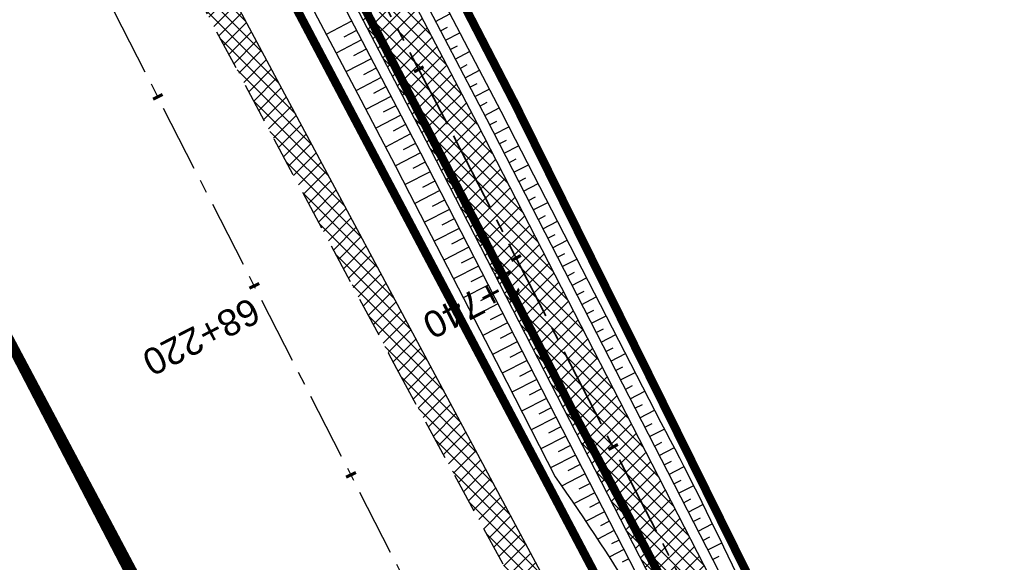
# Model space of a CAD drawing. Header units: metres. Extents: x 7529682 to 7533751, y 5721195 to 5727842.
# Tile 107 of 179: x 7530507 to 7530553, y 5726246 to 5726271. Entities that reach past the tile are written whole.
import ezdxf

# ---------------------------------------------------------------- set-up
doc = ezdxf.new("R2010")
doc.units = ezdxf.units.M
for name, pattern in [('817-dzialki-09-05-04$0$HIDDEN', [0.375, 0.25, -0.125]), ('ACAD_ISO05W100', [33, 24, -3, 0, -3, 0, -3]), ('CENTER', [50.8, 31.75, -6.35, 6.35, -6.35]), ('CENTER2', [28.575, 19.05, -3.175, 3.175, -3.175]), ('HIDDEN', [9.525, 6.35, -3.175])]:
    doc.linetypes.add(name, pattern=pattern)
for name, color, linetype in [('C-DROGI-SYTUACJA', 7, 'Continuous'), ('C-DROGI-SYTUACJA-ETYKIETY', 7, 'Continuous'), ('D-hatch-pobocza', 131, 'Continuous'), ('D-pobocza', 60, 'Continuous'), ('D-rowy', 160, 'Continuous'), ('D-skarpa', 2, 'Continuous'), ('D-skarpa-kreskowanie', 2, 'Continuous')]:
    doc.layers.add(name, color=color, linetype=linetype)
for name, color, linetype, lineweight, true_color in [('D-ewidencja-numery', 7, 'Continuous', 50, 0x40ff00), ('D-hatch-ciag-pieszo-rowerowy', 7, 'Continuous', 13, 0xff9f80), ('D-LR-etap-III', 7, '817-dzialki-09-05-04$0$HIDDEN', 50, 0x00008f)]:
    doc.layers.add(name, color=color, linetype=linetype, lineweight=lineweight, true_color=true_color)
for name, color, linetype, lineweight in [('D-krawędzie', 3, 'Continuous', 30), ('D-obrzeża', 2, 'Continuous', 30), ('D-oś', 10, 'CENTER', 30), ('D-pas-drogowy', 7, 'ACAD_ISO05W100', 50)]:
    doc.layers.add(name, color=color, linetype=linetype, lineweight=lineweight)
doc.layers.add('poprzeczki', color=7, linetype='Continuous', true_color=0x0000c7)
doc.styles.get("Standard").update_dxf_attribs({"font": 'arial.ttf'})
pattern_1 = [(45, (0, 0), (-0.33675960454, 0.33675960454), []), (135, (0, 0), (-0.33675960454, -0.33675960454), [])]

# ---------------------------------------------------------------- blocks, each defined once
blk = doc.blocks.new('AeccTickLine')
at = {"color": 0, "linetype": 'ByBlock', "lineweight": -2}
blk.add_line((0, 1), (0, -1), dxfattribs=at)

msp = doc.modelspace()

# ---------------------------------------------------------------- hatches: boundary and pattern name
at = {"layer": 'D-hatch-ciag-pieszo-rowerowy'}
h = msp.add_hatch(dxfattribs=at)
h.set_pattern_fill('ANSI37', color=256, scale=0.15, style=0)
h.set_pattern_definition(pattern_1)
edge = h.paths.add_edge_path()
edge.add_line((7530579.999, 5726163.494), (7530582.284, 5726164.519))
edge.add_line((7530582.284, 5726164.519), (7530574.938, 5726178.434))
edge.add_arc((7530619.154, 5726201.777), 50, 202.668, 207.8318, ccw=False)
edge.add_line((7530573.016, 5726182.508), (7530570.15, 5726189.371))
edge.add_arc((7530524.012, 5726170.102), 50, 22.668, 27.5934)
edge.add_line((7530568.325, 5726193.262), (7530565.111, 5726199.411))
edge.add_arc((7530529.661, 5726180.883), 40, 27.5934, 33.1309)
edge.add_line((7530563.158, 5726202.745), (7530555.511, 5726214.462))
edge.add_arc((7530589.008, 5726236.325), 40, 208.4475, 213.1309, ccw=False)
edge.add_line((7530553.837, 5726217.27), (7530543.028, 5726237.223))
edge.add_line((7530543.028, 5726237.223), (7530528.099, 5726266.319))
edge.add_line((7530528.099, 5726266.319), (7530507.524, 5726305.704))
edge.add_line((7530507.524, 5726305.704), (7530488.366, 5726341.909))
edge.add_line((7530488.366, 5726341.909), (7530485.291, 5726347.724))
edge.add_line((7530485.291, 5726347.724), (7530482.337, 5726347.963))
edge.add_line((7530482.337, 5726347.963), (7530486.156, 5726340.739))
edge.add_line((7530486.156, 5726340.739), (7530505.312, 5726304.54))
edge.add_line((7530505.312, 5726304.54), (7530525.878, 5726265.169))
edge.add_line((7530525.878, 5726265.169), (7530540.816, 5726236.057))
edge.add_line((7530540.816, 5726236.057), (7530551.688, 5726215.99))
edge.add_arc((7530586.858, 5726235.044), 40, 208.4475, 213.1309)
edge.add_line((7530553.361, 5726213.182), (7530560.998, 5726201.48))
edge.add_arc((7530527.501, 5726179.618), 40, 27.5934, 33.1309, ccw=False)
edge.add_line((7530562.951, 5726198.146), (7530566.06, 5726192.199))
edge.add_arc((7530521.747, 5726169.039), 50, 22.668, 27.5934, ccw=False)
edge.add_line((7530567.884, 5726188.309), (7530570.753, 5726181.44))
edge.add_arc((7530616.891, 5726200.71), 50, 202.668, 207.8318)
edge.add_line((7530572.675, 5726177.366), (7530579.999, 5726163.494))
at = {"layer": 'D-hatch-pobocza'}
h = msp.add_hatch(dxfattribs=at)
h.set_pattern_fill('ANSI37', color=256, scale=0.15, style=0)
h.set_pattern_definition(pattern_1)
h.paths.add_polyline_path([(7530484.05, 5726334.34), (7530471.92, 5726357.11), (7530458.95, 5726381.07), (7530447.57, 5726403.23), (7530435.55, 5726425.46), (7530424.34, 5726446.96), (7530408.22, 5726477.68), (7530396.72, 5726499.26), (7530381.74, 5726527.87), (7530371.44, 5726547.5), (7530359.58, 5726569.81), (7530349.42, 5726588.72), (7530332.29, 5726621.37), (7530323.72, 5726638.05), (7530306.54, 5726670.82), (7530298.56, 5726686.33), (7530287.26, 5726707.54), (7530284.291, 5726713.261), (7530282.67, 5726712.404), (7530284.501, 5726708.94), (7530291.376, 5726695.94), (7530296.046, 5726687.107), (7530304.464, 5726671.187), (7530316.604, 5726648.181), (7530333.058, 5726617.014), (7530350.004, 5726585.006), (7530367.258, 5726552.316), (7530385.763, 5726517.235), (7530404.054, 5726482.546), (7530421.087, 5726450.182), (7530442.442, 5726409.661), (7530463.421, 5726369.85), (7530489.269, 5726320.828), (7530506.412, 5726288.291), (7530524.315, 5726254.784), (7530540.549, 5726224.891), (7530548.273, 5726210.669), (7530551.697, 5726207.035), (7530543.21, 5726222.9), (7530538.34, 5726232.11), (7530533.7, 5726240.35), (7530511.95, 5726280.97), (7530499.24, 5726305.31)])

# ---------------------------------------------------------------- linework, layer by layer
at = {"layer": 'C-DROGI-SYTUACJA', "color": 10, "linetype": 'CENTER2', "lineweight": 35, "ltscale": 0.2}
msp.add_lwpolyline([(7530424.44, 5726461.025), (7530444.82, 5726422.144), (7530467.787, 5726378.156), (7530487.261, 5726341.324), (7530506.418, 5726305.122), (7530526.989, 5726265.744), (7530541.922, 5726236.64), (7530552.763, 5726216.63, 0.020438), (7530554.436, 5726213.822), (7530562.078, 5726202.113, -0.024166), (7530564.031, 5726198.778), (7530567.392, 5726192.349, -0.021495), (7530568.851, 5726189.237), (7530572.059, 5726181.558, 0.022535), (7530573.596, 5726178.299), (7530581.269, 5726163.764, 0.096558), (7530584.871, 5726159.294), (7530589.549, 5726155.354, -0.108108), (7530591.633, 5726152.643), (7530599.06, 5726136.869, -0.193566)], format="xyb", dxfattribs=at)
at = {"layer": 'D-ewidencja-numery', "color": 12, "ltscale": 15, "true_color": 0xc70000}
msp.add_lwpolyline([(7530427.465, 5726462.62), (7530447.928, 5726424.388), (7530471.127, 5726379.921), (7530490.501, 5726343.033), (7530509.499, 5726306.733), (7530529.89, 5726267.244), (7530543.852, 5726238.99), (7530554.809, 5726218.944), (7530559.027, 5726212.223), (7530563.061, 5726206.41), (7530566.934, 5726200.464), (7530569.771, 5726194.902), (7530571.473, 5726191.282), (7530572.839, 5726188.025), (7530575.295, 5726182.035), (7530579.737, 5726173.306), (7530583.3, 5726167.41), (7530583.3, 5726167.41), (7530583.3, 5726167.41)], dxfattribs=at)
at = {"layer": 'D-krawędzie', "linetype": 'HIDDEN', "ltscale": 0.3}
msp.add_lwpolyline([(7530263.782, 5726749.287), (7530270.196, 5726737.096), (7530272.433, 5726732.819), (7530276.009, 5726725.598), (7530279.7, 5726718.02), (7530284.501, 5726708.94), (7530291.376, 5726695.94), (7530296.046, 5726687.107), (7530304.464, 5726671.187), (7530316.604, 5726648.181), (7530333.058, 5726617.014), (7530350.004, 5726585.006), (7530367.258, 5726552.316), (7530385.763, 5726517.235), (7530404.054, 5726482.546), (7530421.087, 5726450.182), (7530442.442, 5726409.661), (7530463.421, 5726369.85), (7530489.269, 5726320.828), (7530506.412, 5726288.291), (7530524.315, 5726254.784), (7530540.549, 5726224.891), (7530548.24, 5726210.73)], dxfattribs=at)
at = {"layer": 'D-LR-etap-III', "ltscale": 10, "flags": 128}
msp.add_lwpolyline([(7531750.474, 5723895.103, 0.4, 0.4, 0), (7531750.505, 5723895.13, 0.4, 0.4, 0), (7531682.71, 5724022.92, 0.4, 0.4, 0), (7531619.177, 5724147.204, 0.4, 0.4, 0), (7531592.309, 5724198.489, 0.4, 0.4, 0), (7531553.264, 5724272.919, 0.4, 0.4, 0), (7531504.02, 5724366.79, 0.4, 0.4, 0), (7531482.09, 5724407.62, 0.4, 0.4, 0), (7531412.35, 5724541.183, 0.4, 0.4, 0), (7531388.464, 5724586.93, 0.4, 0.4, 0), (7531345.12, 5724669.94, 0.4, 0.4, 0), (7531127.66, 5725081.67, 0.4, 0.4, 0), (7531059.253, 5725211.041, 0.4, 0.4, 0), (7531008.007, 5725307.954, 0.4, 0.4, 0), (7530964.182, 5725390.836, 0.4, 0.4, 0), (7530914.557, 5725484.684, 0.4, 0.4, 0), (7530865.243, 5725577.494, 0.4, 0.4, 0), (7530840.085, 5725624.059, 0.4, 0.4, 0), (7530802.56, 5725694.925, 0.4, 0.4, 0), (7530755.54, 5725787.51, 0.4, 0.4, 0), (7530708.718, 5725876.303, 0.4, 0.4, 0), (7530695.12, 5725902.09, 0.4, 0.4, 0), (7530642.914, 5726001.078, 0.4, 0.4, 0), (7530634.935, 5726016.147, 0.4, 0.4, 0), (7530610.82, 5726061.93, 0.4, 0.4, 0), (7530610.82, 5726061.93, 0.4, 0.4, 0), (7530607.21, 5726063.51, 0.4, 0.4, 0), (7530597.42, 5726080.68, 0.4, 0.4, 0), (7530591.16, 5726088.44, 0.4, 0.4, 0), (7530581.28, 5726107.21, 0.4, 0.4, 0), (7530571.29, 5726130.56, 0.4, 0.4, 0), (7530549.555, 5726171.527, 0.4, 0.4, 0), (7530531.014, 5726206.474, 0.4, 0.4, 0), (7530516.461, 5726236.017, 0.4, 0.4, 0), (7530500.799, 5726266.141, 0.4, 0.4, 0), (7530491.35, 5726283.94, 0.4, 0.4, 0), (7530482.4, 5726303.41, 0.4, 0.4, 0), (7530482.4, 5726303.41, 0.4, 0.4, 0), (7530450.41, 5726357.28, 0.4, 0.4, 0), (7530397.759, 5726458.5, 0.4, 0.4, 0), (7530334.708, 5726583.665, 0.4, 0.4, 0), (7530303.939, 5726645.168, 0.4, 0.4, 0), (7530300.51, 5726651.778, 0.4, 0.4, 0), (7530289.214, 5726671.967, 0.4, 0.4, 0), (7530281.54, 5726685.57, 0.4, 0.4, 0), (7530261.371, 5726724.163, 0.4, 0.4, 0), (7530254.03, 5726738.21, 0.4, 0.4, 0), (7530197.22, 5726845.06, 0.4, 0.4, 0), (7530194.71, 5726849.15, 0.4, 0.4, 0), (7530195.92, 5726850.75, 0.4, 0.4, 0), (7530170.547, 5726892.961, 0.4, 0.4, 0), (7530143.175, 5726945.066, 0.4, 0.4, 0), (7530105.06, 5727018.32, 0.4, 0.4, 0), (7530100.06, 5727027.16, 0.4, 0.4, 0), (7530062.319, 5727099.625, 0.4, 0.4, 0), (7530015.379, 5727189.42, 0.4, 0.4, 0), (7529983.208, 5727250.207, 0.4, 0.4, 0), (7529953.284, 5727306.747, 0.4, 0.4, 0), (7529900.671, 5727406.159, 0.4, 0.4, 0), (7529890.63, 5727425.131, 0.4, 0.4, 0), (7529875.155, 5727454.426, 0.4, 0.4, 0), (7529857.56, 5727487.787, 0.4, 0.4, 0), (7529835.194, 5727530.193, 0.4, 0.4, 0), (7529811.741, 5727574.662, 0.4, 0.4, 0), (7529792.102, 5727611.923, 0.4, 0.4, 0), (7529768.066, 5727657.47, 0.4, 0.4, 0), (7529755.211, 5727682.131, 0.4, 0.4, 0), (7529753.31, 5727681.13, 0.4, 0.4, 0), (7529739.21, 5727707.77, 0.4, 0.4, 0), (7529735.395, 5727711.252, 0.4, 0.4, 0), (7529725.42, 5727730.2, 0.4, 0.4, 0), (7529723.55, 5727729.88, 0.4, 0.4, 0), (7529695.567, 5727782.932, 0.4, 0.4, 0), (7529717.68, 5727794.024, 0.4, 0.4, 0), (7529736.275, 5727758.647, 0.4, 0.4, 0), (7529736.275, 5727758.647, 0.4, 0.4, 0), (7529744.511, 5727750.406, 0.4, 0.4, 0), (7529744.511, 5727750.406, 0.4, 0.4, 0), (7529750.283, 5727738.55, 0.4, 0.4, 0), (7529777.109, 5727687.569, 0.4, 0.4, 0), (7529796.515, 5727651.33, 0.4, 0.4, 0), (7529814.938, 5727616.793, 0.4, 0.4, 0), (7529839.007, 5727572.304, 0.4, 0.4, 0), (7529860.618, 5727532.509, 0.4, 0.4, 0), (7529882.349, 5727491.504, 0.4, 0.4, 0), (7529904.865, 5727449.096, 0.4, 0.4, 0), (7529920.747, 5727418.885, 0.4, 0.4, 0), (7529946.677, 5727368.547, 0.4, 0.4, 0), (7529972.025, 5727320.573, 0.4, 0.4, 0), (7529987.74, 5727290.153, 0.4, 0.4, 0), (7529996.497, 5727273.662, 0.4, 0.4, 0), (7530017.541, 5727234.203, 0.4, 0.4, 0), (7530033.054, 5727204.864, 0.4, 0.4, 0), (7530051.623, 5727170.223, 0.4, 0.4, 0), (7530069.277, 5727137.016, 0.4, 0.4, 0), (7530089.385, 5727097.534, 0.4, 0.4, 0), (7530109.713, 5727060.747, 0.4, 0.4, 0), (7530136.77, 5727011.64, 0.4, 0.4, 0), (7530162.447, 5726962.744, 0.4, 0.4, 0), (7530187.674, 5726916.992, 0.4, 0.4, 0), (7530207.821, 5726879.335, 0.4, 0.4, 0), (7530230.626, 5726834.519, 0.4, 0.4, 0), (7530262.288, 5726776.618, 0.4, 0.4, 0), (7530277.51, 5726760.213, 0.4, 0.4, 0), (7530286.037, 5726744.107, 0.4, 0.4, 0), (7530288.097, 5726735.884, 0.4, 0.4, 0), (7530290.394, 5726725.047, 0.4, 0.4, 0), (7530296.177, 5726713.583, 0.4, 0.4, 0), (7530302.726, 5726701.182, 0.4, 0.4, 0), (7530325.685, 5726657.466, 0.4, 0.4, 0), (7530343.244, 5726623.649, 0.4, 0.4, 0), (7530360.23, 5726591.747, 0.4, 0.4, 0), (7530383.209, 5726548.059, 0.4, 0.4, 0), (7530406.018, 5726503.606, 0.4, 0.4, 0), (7530427.465, 5726462.62, 0.4, 0.4, 0), (7530447.928, 5726424.388, 0.4, 0.4, 0), (7530471.127, 5726379.921, 0.4, 0.4, 0), (7530490.501, 5726343.033, 0.4, 0.4, 0), (7530509.499, 5726306.733, 0.4, 0.4, 0), (7530529.89, 5726267.244, 0.4, 0.4, 0), (7530543.852, 5726238.99, 0.4, 0.4, 0), (7530554.809, 5726218.944, 0.4, 0.4, 0), (7530559.027, 5726212.223, 0.4, 0.4, 0), (7530563.061, 5726206.41, 0.4, 0.4, 0), (7530566.934, 5726200.464, 0.4, 0.4, 0), (7530569.771, 5726194.902, 0.4, 0.4, 0), (7530571.473, 5726191.282, 0.4, 0.4, 0), (7530572.839, 5726188.025, 0.4, 0.4, 0), (7530575.295, 5726182.035, 0.4, 0.4, 0), (7530579.737, 5726173.306, 0.4, 0.4, 0), (7530583.3, 5726167.41, 0.4, 0.4, 0), (7530593.4, 5726163.33, 0.4, 0.4, 0), (7530598.618, 5726155.264, 0.4, 0.4, 0), (7530608.258, 5726140.497, 0.4, 0.4, 0), (7530603.27, 5726136.83, 0.4, 0.4, 0), (7530606.53, 5726131.84, 0.4, 0.4, 0), (7530604.239, 5726124.217, 0.4, 0.4, 0), (7530605.847, 5726121.63, 0.4, 0.4, 0), (7530608.972, 5726116.164, 0.4, 0.4, 0), (7530618.114, 5726097.791, 0.4, 0.4, 0), (7530651.213, 5726034.96, 0.4, 0.4, 0), (7530670.244, 5725998.611, 0.4, 0.4, 0), (7530698.075, 5725945.953, 0.4, 0.4, 0), (7530716.506, 5725911.305, 0.4, 0.4, 0), (7530735.223, 5725875.667, 0.4, 0.4, 0), (7530752.504, 5725842.155, 0.4, 0.4, 0), (7530778.311, 5725793.501, 0.4, 0.4, 0), (7530797.5, 5725756.382, 0.4, 0.4, 0), (7530812.519, 5725728.289, 0.4, 0.4, 0), (7530820.039, 5725713.16, 0.4, 0.4, 0), (7530822.422, 5725710.194, 0.4, 0.4, 0), (7530833.155, 5725688.801, 0.4, 0.4, 0), (7530849.629, 5725656.159, 0.4, 0.4, 0), (7530867.983, 5725621.964, 0.4, 0.4, 0), (7530872.63, 5725612.888, 0.4, 0.4, 0), (7530880.354, 5725597.595, 0.4, 0.4, 0), (7530883.839, 5725593.389, 0.4, 0.4, 0), (7530891.782, 5725587.763, 0.4, 0.4, 0), (7530895.039, 5725584.281, 0.4, 0.4, 0), (7530897.034, 5725580.941, 0.4, 0.4, 0), (7530900.952, 5725579.946, 0.4, 0.4, 0), (7530904.81, 5725571.977, 0.4, 0.4, 0), (7530903.682, 5725568.566, 0.4, 0.4, 0), (7530908.901, 5725558.845, 0.4, 0.4, 0), (7530910.252, 5725545.672, 0.4, 0.4, 0), (7530912.873, 5725538.646, 0.4, 0.4, 0), (7530945.278, 5725478.464, 0.4, 0.4, 0), (7530959.692, 5725450.246, 0.4, 0.4, 0), (7531002.827, 5725368.192, 0.4, 0.4, 0), (7531044.704, 5725290.314, 0.4, 0.4, 0), (7531064.099, 5725253.213, 0.4, 0.4, 0), (7531083.01, 5725216.678, 0.4, 0.4, 0), (7531113.013, 5725158.466, 0.4, 0.4, 0), (7531137.364, 5725113.071, 0.4, 0.4, 0), (7531150.831, 5725086.712, 0.4, 0.4, 0), (7531159.746, 5725076.641, 0.4, 0.4, 0), (7531166.31, 5725074.58, 0.4, 0.4, 0), (7531172.29, 5725062.58, 0.4, 0.4, 0), (7531170.59, 5725055.606, 0.4, 0.4, 0), (7531173.733, 5725044.081, 0.4, 0.4, 0), (7531215.342, 5724964.86, 0.4, 0.4, 0), (7531238.054, 5724921.685, 0.4, 0.4, 0), (7531262.39, 5724875.283, 0.4, 0.4, 0), (7531295.587, 5724811.266, 0.4, 0.4, 0), (7531348.488, 5724712.363, 0.4, 0.4, 0), (7531363.741, 5724682.684, 0.4, 0.4, 0), (7531366.987, 5724675.865, 0.4, 0.4, 0), (7531382.541, 5724646.111, 0.4, 0.4, 0), (7531401.299, 5724610.875, 0.4, 0.4, 0), (7531428.965, 5724558.862, 0.4, 0.4, 0), (7531449.111, 5724520.398, 0.4, 0.4, 0), (7531477.293, 5724465.831, 0.4, 0.4, 0), (7531500.996, 5724421.113, 0.4, 0.4, 0), (7531512.122, 5724400.549, 0.4, 0.4, 0), (7531513.782, 5724396.757, 0.4, 0.4, 0), (7531526.32, 5724379.39, 0.4, 0.4, 0), (7531566.784, 5724302.736, 0.4, 0.4, 0), (7531612.277, 5724225.61, 0.4, 0.4, 0), (7531620.493, 5724210.548, 0.4, 0.4, 0), (7531631.578, 5724196.258, 0.4, 0.4, 0), (7531653.484, 5724152.434, 0.4, 0.4, 0), (7531661.151, 5724128.494, 0.4, 0.4, 0), (7531673.881, 5724101.186, 0.4, 0.4, 0), (7531684.691, 5724081.184, 0.4, 0.4, 0), (7531699.212, 5724051.17, 0.4, 0.4, 0), (7531704.034, 5724040.584, 0.4, 0.4, 0), (7531704.034, 5724040.584, 0.4, 0.4, 0), (7531703.913, 5724037.17, 0.4, 0.4, 0), (7531736.42, 5723969.232, 0.4, 0.4, 0), (7531738.285, 5723967.699, 0.4, 0.4, 0), (7531742.181, 5723962.346, 0.4, 0.4, 0), (7531744.286, 5723958.616, 0.4, 0.4, 0), (7531755.393, 5723944.193, 0.4, 0.4, 0), (7531758.69, 5723936.76, 0.4, 0.4, 0), (7531780.08, 5723929.25, 0.4, 0.4, 0), (7531792.612, 5723906.338, 0.4, 0.4, 0), (7531792.612, 5723906.338, 0.4, 0.4, 0), (7531756.962, 5723883.055, 0.4, 0.4, 0), (7531750.46, 5723895.13, 0.4, 0.4, 0), (7531750.46, 5723895.13, 0, 0, 0)], format="xyseb", dxfattribs=at)
at = {"layer": 'D-obrzeża'}
for points in [[(7530425.547, 5726461.605), (7530445.927, 5726422.724), (7530468.894, 5726378.737), (7530488.366, 5726341.909), (7530507.524, 5726305.704), (7530528.099, 5726266.319), (7530543.028, 5726237.223), (7530553.837, 5726217.27, 0.020438), (7530555.511, 5726214.462), (7530563.158, 5726202.745, -0.024166), (7530565.111, 5726199.411), (7530568.325, 5726193.262, -0.021495), (7530570.15, 5726189.371), (7530573.016, 5726182.508, 0.022535), (7530574.938, 5726178.434), (7530582.467, 5726164.173, 0.144123), (7530586.407, 5726160.127), (7530591.402, 5726157.316, -0.143266), (7530593.364, 5726155.308), (7530594.228, 5726153.684)], [(7530423.333, 5726460.444), (7530443.712, 5726421.565), (7530466.681, 5726377.574), (7530486.156, 5726340.739), (7530505.312, 5726304.54), (7530525.878, 5726265.169), (7530540.816, 5726236.057), (7530551.688, 5726215.99, 0.020438), (7530553.361, 5726213.182), (7530560.998, 5726201.48, -0.024166), (7530562.951, 5726198.146), (7530566.06, 5726192.199, -0.021495), (7530567.884, 5726188.309), (7530570.753, 5726181.44, 0.022535), (7530572.675, 5726177.366), (7530580.714, 5726162.138, 0.101584), (7530584.546, 5726157.479), (7530584.686, 5726157.365, -0.100735), (7530588.495, 5726152.75), (7530588.874, 5726152.037)]]:
    msp.add_lwpolyline(points, format="xyb", dxfattribs=at)
at = {"layer": 'D-oś', "ltscale": 0.1}
msp.add_lwpolyline([(7530594.845, 5726110.895), (7530540.21, 5726214.45), (7530503.32, 5726286.651), (7530486.173, 5726319.196), (7530460.325, 5726368.218), (7530439.346, 5726408.03), (7530417.989, 5726448.552), (7530400.958, 5726480.914), (7530382.667, 5726515.602), (7530364.162, 5726550.682), (7530346.91, 5726583.371), (7530329.964, 5726615.378), (7530313.508, 5726646.548), (7530301.37, 5726669.551), (7530292.952, 5726685.471), (7530288.281, 5726694.304), (7530281.407, 5726707.304), (7530276.579, 5726716.435), (7530272.867, 5726724.055), (7530269.314, 5726731.231), (7530267.097, 5726735.47), (7530260.688, 5726747.65), (7530256.664, 5726755.22)], dxfattribs=at)
at = {"layer": 'D-pas-drogowy', "ltscale": 0.2, "flags": 128}
msp.add_lwpolyline([(7531633.019, 5724182.834, 0.4, 0.4, 0), (7531617.559, 5724211.608, 0.4, 0.4, 0), (7531566.784, 5724302.736, 0.4, 0.4, 0), (7531538.419, 5724356.47, 0.4, 0.4, 0), (7531526.32, 5724379.39, 0.4, 0.4, 0), (7531516.102, 5724393.607, 0.4, 0.4, 0.001485), (7531513.78, 5724396.838, 0.4, 0.4, 0), (7531501.87, 5724413.41, 0.4, 0.4, 0), (7531474.926, 5724464.508, 0.4, 0.4, 0), (7531446.2, 5724518.992, 0.4, 0.4, 0), (7531424.962, 5724559.262, 0.4, 0.4, 0), (7531398.444, 5724609.566, 0.4, 0.4, 0), (7531379.647, 5724645.216, 0.4, 0.4, 0), (7531365.23, 5724672.56, 0.4, 0.4, 0), (7531341.306, 5724717.915, 0.4, 0.4, 0), (7531312.9, 5724771.789, 0.4, 0.4, 0), (7531292.591, 5724810.307, 0.4, 0.4, 0), (7531259.392, 5724873.271, 0.4, 0.4, 0), (7531233.74, 5724921.923, 0.4, 0.4, 0), (7531203.073, 5724980.092, 0.4, 0.4, 0), (7531173.471, 5725036.225, 0.4, 0.4, 0), (7531168.27, 5725046.09, 0.4, 0.4, 0), (7531172.29, 5725062.58, 0.4, 0.4, 0), (7531166.31, 5725074.58, 0.4, 0.4, 0), (7531150.32, 5725079.6, 0.4, 0.4, 0), (7531141.5, 5725096.43, 0.4, 0.4, 0), (7531109.312, 5725157.814, 0.4, 0.4, 0), (7531086.641, 5725201.048, 0.4, 0.4, 0), (7531059.198, 5725253.384, 0.4, 0.4, 0), (7531028.207, 5725312.489, 0.4, 0.4, 0), (7530999.105, 5725367.99, 0.4, 0.4, 0), (7530956.248, 5725449.725, 0.4, 0.4, 0), (7530924.398, 5725510.464, 0.4, 0.4, 0), (7530897.51, 5725561.74, 0.4, 0.4, 0), (7530894.46, 5725566.14, 0.4, 0.4, 0), (7530892.16, 5725570.49, 0.4, 0.4, 0), (7530869.363, 5725613.307, 0.4, 0.4, 0), (7530861.694, 5725627.705, 0.4, 0.4, 0), (7530852.74, 5725644.52, 0.4, 0.4, 0), (7530831.51, 5725684.2, 0.4, 0.4, 0), (7530811.13, 5725722.52, 0.4, 0.4, 0), (7530792.348, 5725757.941, 0.4, 0.4, 0), (7530768.03, 5725803.8, 0.4, 0.4, 0), (7530748.769, 5725840.179, 0.4, 0.4, 0), (7530727.7, 5725879.97, 0.4, 0.4, 0), (7530712.098, 5725909.545, 0.4, 0.4, 0), (7530693.644, 5725944.645, 0.4, 0.4, 0), (7530665.702, 5725997.539, 0.4, 0.4, 0), (7530641.76, 5726042.88, 0.4, 0.4, 0), (7530616.5, 5726091.48, 0.4, 0.4, 0), (7530604.628, 5726114.32, 0.4, 0.4, -0.007763), (7530602.5, 5726118.43, 0.4, 0.4, 0), (7530603.992, 5726123.395, 0.4, 0.4, 0), (7530606.53, 5726131.84, 0.4, 0.4, 0), (7530603.27, 5726136.83, 0.4, 0.4, 0), (7530593.776, 5726151.369, 0.4, 0.4, 0), (7530590.203, 5726156.84, 0.4, 0.4, 0), (7530583.3, 5726167.41, 0.4, 0.4, 0), (7530580.578, 5726170.428, 0.4, 0.4, 0), (7530575.85, 5726175.67, 0.4, 0.4, 0), (7530569.01, 5726186.66, 0.4, 0.4, 0), (7530562.555, 5726199.189, 0.4, 0.4, 0), (7530555.67, 5726211.39, 0.4, 0.4, 0), (7530548.29, 5726224.23, 0.4, 0.4, 0), (7530540.58, 5726237.71, 0.4, 0.4, 0), (7530532.68, 5726252.65, 0.4, 0.4, 0), (7530524.06, 5726269.35, 0.4, 0.4, 0), (7530502.82, 5726309.91, 0.4, 0.4, 0), (7530488.83, 5726336.63, 0.4, 0.4, 0), (7530466.03, 5726380.16, 0.4, 0.4, 0), (7530438.47, 5726432.77, 0.4, 0.4, 0), (7530424.53, 5726459.09, 0.4, 0.4, 0), (7530401.63, 5726502.97, 0.4, 0.4, 0), (7530383.38, 5726538.06, 0.4, 0.4, 0), (7530353.97, 5726593.52, 0.4, 0.4, 0), (7530338.47, 5726622.74, 0.4, 0.4, 0), (7530322.01, 5726653.88, 0.4, 0.4, 0), (7530297.54, 5726700.33, 0.4, 0.4, 0), (7530287.38, 5726719.6, 0.4, 0.4, 0), (7530285.95, 5726722.316, 0.4, 0.4, 0), (7530280.26, 5726733.12, 0.4, 0.4, 0), (7530266.73, 5726758.74, 0.4, 0.4, 0), (7530260.42, 5726770.47, 0.4, 0.4, 0), (7530253.25, 5726783.82, 0.4, 0.4, 0), (7530244.95, 5726799.33, 0.4, 0.4, 0), (7530239.39, 5726808.49, 0.4, 0.4, 0), (7530238.29, 5726807.9, 0.4, 0.4, 0), (7530218.11, 5726850.67, 0.4, 0.4, 0), (7530175.907, 5726928.168, 0.4, 0.4, 0), (7530096.68, 5727076.15, 0.4, 0.4, 0), (7530094.68, 5727079.89, 0.4, 0.4, 0), (7530064.597, 5727135.523, 0.4, 0.4, 0), (7530046.731, 5727168.892, 0.4, 0.4, 0), (7530025.803, 5727208.461, 0.4, 0.4, 0), (7530012.847, 5727232.979, 0.4, 0.4, 0), (7529994.15, 5727268.45, 0.4, 0.4, 0), (7529981.671, 5727291.93, 0.4, 0.4, 0), (7529949.89, 5727351.73, 0.4, 0.4, 0), (7529924.75, 5727399.03, 0.4, 0.4, 0), (7529915.516, 5727417.1, 0.4, 0.4, 0), (7529885.83, 5727475.19, 0.4, 0.4, 0), (7529862.56, 5727519.97, 0.4, 0.4, 0), (7529852.985, 5727538.191, 0.4, 0.4, 0), (7529836.513, 5727569.511, 0.4, 0.4, 0), (7529815.369, 5727609.141, 0.4, 0.4, 0), (7529792.795, 5727651.247, 0.4, 0.4, 0), (7529774.199, 5727685.858, 0.4, 0.4, 0), (7529746.966, 5727736.059, 0.4, 0.4, 0), (7529733.92, 5727757.62, 0.4, 0.4, 0), (7529708.607, 5727806.389, 0.4, 0.4, 0), (7529688.492, 5727796.345, 0.4, 0.4, 0), (7529723.55, 5727729.88, 0.4, 0.4, 0), (7529725.42, 5727730.2, 0.4, 0.4, 0), (7529735.38, 5727711.28, 0.4, 0.4, 0), (7529739.21, 5727707.77, 0.4, 0.4, 0), (7529753.31, 5727681.13, 0.4, 0.4, 0), (7529755.178, 5727682.114, 0.4, 0.4, 0), (7529792.102, 5727611.923, 0.4, 0.4, 0), (7529811.741, 5727574.662, 0.4, 0.4, 0), (7529835.194, 5727530.193, 0.4, 0.4, 0), (7529857.56, 5727487.787, 0.4, 0.4, 0), (7529875.155, 5727454.426, 0.4, 0.4, 0), (7529890.63, 5727425.131, 0.4, 0.4, 0), (7529900.671, 5727406.159, 0.4, 0.4, 0), (7529953.284, 5727306.747, 0.4, 0.4, 0), (7529983.208, 5727250.207, 0.4, 0.4, 0), (7530015.379, 5727189.42, 0.4, 0.4, 0), (7530062.319, 5727099.625, 0.4, 0.4, 0), (7530100.06, 5727027.16, 0.4, 0.4, 0), (7530105.06, 5727018.32, 0.4, 0.4, 0), (7530143.175, 5726945.066, 0.4, 0.4, 0), (7530170.547, 5726892.961, 0.4, 0.4, 0), (7530195.92, 5726850.75, 0.4, 0.4, 0), (7530194.71, 5726849.15, 0.4, 0.4, 0), (7530197.22, 5726845.06, 0.4, 0.4, 0), (7530254.03, 5726738.21, 0.4, 0.4, 0), (7530261.371, 5726724.163, 0.4, 0.4, 0), (7530281.54, 5726685.57, 0.4, 0.4, 0), (7530289.214, 5726671.967, 0.4, 0.4, 0), (7530300.51, 5726651.778, 0.4, 0.4, 0), (7530303.939, 5726645.168, 0.4, 0.4, 0), (7530334.708, 5726583.665, 0.4, 0.4, 0), (7530397.759, 5726458.5, 0.4, 0.4, 0), (7530450.41, 5726357.28, 0.4, 0.4, 0), (7530482.4, 5726303.41, 0.4, 0.4, 0), (7530483.688, 5726301.003, 0.4, 0.4, 0), (7530491.35, 5726283.94, 0.4, 0.4, 0), (7530512.67, 5726243.78, 0.4, 0.4, 0), (7530529.43, 5726209.46, 0.4, 0.4, 0), (7530571.29, 5726130.56, 0.4, 0.4, 0), (7530581.28, 5726107.21, 0.4, 0.4, 0), (7530591.16, 5726088.44, 0.4, 0.4, 0), (7530597.42, 5726080.68, 0.4, 0.4, 0), (7530607.21, 5726063.51, 0.4, 0.4, 0), (7530610.82, 5726061.93, 0.4, 0.4, 0), (7530634.935, 5726016.147, 0.4, 0.4, 0), (7530642.914, 5726001.078, 0.4, 0.4, 0), (7530695.12, 5725902.09, 0.4, 0.4, 0), (7530708.718, 5725876.303, 0.4, 0.4, 0), (7530755.54, 5725787.51, 0.4, 0.4, 0), (7530802.56, 5725694.925, 0.4, 0.4, 0), (7530840.085, 5725624.059, 0.4, 0.4, 0), (7530865.243, 5725577.494, 0.4, 0.4, 0), (7530914.557, 5725484.684, 0.4, 0.4, 0), (7530964.182, 5725390.836, 0.4, 0.4, 0), (7531008.007, 5725307.954, 0.4, 0.4, 0), (7531059.253, 5725211.041, 0.4, 0.4, 0), (7531127.66, 5725081.67, 0.4, 0.4, 0), (7531345.12, 5724669.94, 0.4, 0.4, 0), (7531388.464, 5724586.93, 0.4, 0.4, 0), (7531412.35, 5724541.183, 0.4, 0.4, 0), (7531482.09, 5724407.62, 0.4, 0.4, 0), (7531504.02, 5724366.79, 0.4, 0.4, 0), (7531519.374, 5724337.52, 0.4, 0.4, 0), (7531563.749, 5724252.932, 0.4, 0.4, 0), (7531602.175, 5724179.681, 0.4, 0.4, 0), (7531619.177, 5724147.204, 0.4, 0.4, 0), (7531625.038, 5724135.635, 0.4, 0.4, 0), (7531656.796, 5724073.316, 0.4, 0.4, 0), (7531675.12, 5724037.36, 0.4, 0.4, 0), (7531682.71, 5724022.92, 0.4, 0.4, 0), (7531705.565, 5723979.811, 0.4, 0.4, 0), (7531736.606, 5723921.262, 0.4, 0.4, 0), (7531750.46, 5723895.13, 0.4, 0.4, 0), (7531740.77, 5723886.56, 0.4, 0.4, 0), (7531732.86, 5723885, 0.4, 0.4, 0), (7531722.18, 5723887.77, 0.4, 0.4, 0), (7531729.87, 5723862.17, 0.4, 0.4, 0), (7531742.92, 5723861.93, 0.4, 0.4, 0), (7531763.71, 5723859.52, 0.4, 0.4, 0), (7531768.42, 5723854.12, 0.4, 0.4, 0), (7531787.42, 5723817.97, 0.4, 0.4, 0), (7531795.57, 5723809.82, 0.4, 0.4, 0), (7531816.347, 5723819.85, 0.4, 0.4, 0), (7531816.347, 5723819.85, 0.4, 0.4, 0), (7531805.06, 5723843.23, 0.4, 0.4, 0), (7531803.61, 5723886.23, 0.4, 0.4, 0), (7531803.61, 5723886.23, 0.4, 0.4, 0), (7531780.08, 5723929.25, 0.4, 0.4, 0), (7531758.69, 5723936.76, 0.4, 0.4, 0), (7531749.359, 5723946.412, 0.4, 0.4, 0), (7531742.71, 5723953.29, 0.4, 0.4, 0), (7531735.177, 5723967.878, 0.4, 0.4, 0), (7531722.37, 5723992.68, 0.4, 0.4, 0), (7531705.042, 5724030.886, 0.4, 0.4, 0), (7531699.47, 5724043.17, 0.4, 0.4, 0), (7531692.69, 5724058.11, 0.4, 0.4, 0), (7531679.672, 5724084.017, 0.4, 0.4, 0), (7531674.55, 5724094.21, 0.4, 0.4, 0), (7531666.633, 5724114.003, 0.4, 0.4, 0), (7531649, 5724153.82, 0.4, 0.4, 0), (7531641.49, 5724149.34, 0.4, 0.4, 0), (7531626.04, 5724179.34, 0.4, 0.4, 0), (7531633.03, 5724182.84, 0, 0, 0)], format="xyseb", dxfattribs=at)
at = {"layer": 'D-pobocza'}
for points in [[(7530324.032, 5726655.814), (7530341.472, 5726622.699), (7530358.39, 5726590.299), (7530381.354, 5726547.095), (7530404.5, 5726502.816), (7530425.99, 5726461.837), (7530446.37, 5726422.955), (7530469.336, 5726378.97), (7530488.808, 5726342.142), (7530507.967, 5726305.936), (7530528.543, 5726266.549), (7530543.47, 5726237.456), (7530554.277, 5726217.509, 0.020438), (7530555.929, 5726214.736), (7530563.577, 5726203.019, -0.024166), (7530565.554, 5726199.643), (7530568.768, 5726193.493, -0.021495), (7530570.611, 5726189.564), (7530573.478, 5726182.701, 0.022535), (7530575.38, 5726178.667), (7530582.909, 5726164.407)], [(7530320.936, 5726654.183), (7530338.372, 5726621.074), (7530355.294, 5726588.668), (7530378.258, 5726545.463), (7530401.399, 5726501.193), (7530422.89, 5726460.212), (7530443.269, 5726421.333), (7530466.238, 5726377.342), (7530485.714, 5726340.506), (7530504.869, 5726304.308), (7530525.434, 5726264.939), (7530540.374, 5726235.824), (7530551.248, 5726215.751, 0.020438), (7530552.942, 5726212.908), (7530560.579, 5726201.207, -0.024166), (7530562.508, 5726197.914), (7530565.617, 5726191.967, -0.021495), (7530567.423, 5726188.116), (7530570.292, 5726181.248, 0.022535), (7530572.232, 5726177.133), (7530572.779, 5726176.098)]]:
    msp.add_lwpolyline(points, format="xyb", dxfattribs=at)
msp.add_lwpolyline([(7530548.273, 5726210.669), (7530551.697, 5726207.035), (7530543.21, 5726222.9), (7530538.34, 5726232.11), (7530533.7, 5726240.35), (7530511.95, 5726280.97), (7530499.24, 5726305.31), (7530484.05, 5726334.34), (7530471.92, 5726357.11), (7530458.95, 5726381.07), (7530447.57, 5726403.23), (7530435.55, 5726425.46), (7530424.34, 5726446.96)], dxfattribs=at)
at = {"layer": 'D-rowy', "linetype": 'HIDDEN', "ltscale": 0.1, "const_width": 0.4, "flags": 128}
msp.add_lwpolyline([(7530551.499, 5726212.267), (7530543.597, 5726226.236), (7530531.122, 5726249.92), (7530513.079, 5726284.072), (7530493.258, 5726321.227), (7530474.307, 5726357.907), (7530450.222, 5726402.72), (7530429.968, 5726441.454), (7530407.859, 5726483.738), (7530388.275, 5726520.931), (7530367.428, 5726560.809), (7530342.591, 5726608.109), (7530323.482, 5726644.276), (7530301.727, 5726686.325), (7530278.863, 5726729.805), (7530276.238, 5726736.773), (7530276.238, 5726736.773)], dxfattribs=at)
at = {"layer": 'D-skarpa', "linetype": 'Continuous'}
for points in [[(7530478.18, 5726351.388), (7530484.351, 5726339.785), (7530485.225, 5726338.144), (7530503.598, 5726303.63), (7530504.009, 5726302.848), (7530520.287, 5726271.864), (7530522.62, 5726267.441), (7530524.266, 5726264.322), (7530524.926, 5726263.03), (7530527.21, 5726258.583), (7530529.502, 5726254.139), (7530531.78, 5726249.688, -0.036809), (7530539.503, 5726236.791)], [(7530486.059, 5726349.898), (7530489.837, 5726342.685), (7530490.699, 5726341.041), (7530506.95, 5726310.042), (7530508.829, 5726306.398), (7530509.203, 5726305.562), (7530511.355, 5726301.044), (7530529.219, 5726266.909), (7530529.901, 5726265.583), (7530536.761, 5726252.243, -0.022281), (7530543.172, 5726238.674)]]:
    msp.add_lwpolyline(points, format="xyb", dxfattribs=at)
at = {"layer": 'D-skarpa-kreskowanie', "linetype": 'Continuous'}
for p, q in [((7530522.191, 5726271.149, 107.534), (7530520.994, 5726270.524, 106.634)), ((7530526.147, 5726271.134, 107.663), (7530526.823, 5726271.488, 107.155)), ((7530522.422, 5726270.706, 107.534), (7530521.825, 5726270.393, 107.084)), ((7530526.379, 5726270.691, 107.663), (7530526.717, 5726270.868, 107.409)), ((7530522.654, 5726270.262, 107.534), (7530521.461, 5726269.639, 106.636)), ((7530526.61, 5726270.248, 107.663), (7530527.287, 5726270.602, 107.154)), ((7530522.885, 5726269.819, 107.534), (7530522.29, 5726269.508, 107.085)), ((7530526.842, 5726269.805, 107.663), (7530527.18, 5726269.982, 107.408)), ((7530523.117, 5726269.376, 107.533), (7530521.927, 5726268.755, 106.639)), ((7530527.073, 5726269.362, 107.663), (7530527.75, 5726269.716, 107.153)), ((7530523.348, 5726268.933, 107.533), (7530522.754, 5726268.623, 107.086)), ((7530527.305, 5726268.919, 107.663), (7530527.643, 5726269.096, 107.408)), ((7530527.536, 5726268.475, 107.662), (7530528.214, 5726268.83, 107.152)), ((7530523.58, 5726268.49, 107.533), (7530522.394, 5726267.87, 106.641)), ((7530523.811, 5726268.047, 107.533), (7530523.219, 5726267.737, 107.087)), ((7530527.768, 5726268.032, 107.662), (7530528.107, 5726268.209, 107.407)), ((7530527.999, 5726267.589, 107.662), (7530528.678, 5726267.944, 107.152)), ((7530524.043, 5726267.603, 107.533), (7530522.86, 5726266.986, 106.643)), ((7530524.274, 5726267.16, 107.533), (7530523.684, 5726266.852, 107.088)), ((7530528.231, 5726267.146, 107.662), (7530528.57, 5726267.323, 107.407)), ((7530528.462, 5726266.703, 107.662), (7530529.141, 5726267.058, 107.151)), ((7530524.506, 5726266.717, 107.532), (7530523.327, 5726266.101, 106.646)), ((7530524.737, 5726266.274, 107.532), (7530524.149, 5726265.966, 107.089)), ((7530528.692, 5726266.258, 107.662), (7530529.033, 5726266.433, 107.406)), ((7530528.92, 5726265.814, 107.661), (7530529.602, 5726266.164, 107.15)), ((7530524.969, 5726265.831, 107.532), (7530523.794, 5726265.217, 106.648)), ((7530525.2, 5726265.387, 107.532), (7530524.614, 5726265.081, 107.09)), ((7530529.148, 5726265.369, 107.661), (7530529.49, 5726265.544, 107.405)), ((7530529.376, 5726264.924, 107.661), (7530530.06, 5726265.275, 107.149)), ((7530525.432, 5726264.944, 107.532), (7530524.26, 5726264.332, 106.65)), ((7530529.605, 5726264.479, 107.661), (7530529.947, 5726264.654, 107.405)), ((7530525.66, 5726264.499, 107.532), (7530525.072, 5726264.198, 107.091)), ((7530529.833, 5726264.034, 107.661), (7530530.517, 5726264.385, 107.148)), ((7530525.888, 5726264.055, 107.531), (7530524.711, 5726263.451, 106.649)), ((7530530.061, 5726263.589, 107.661), (7530530.403, 5726263.765, 107.404)), ((7530526.117, 5726263.61, 107.531), (7530525.528, 5726263.308, 107.09)), ((7530530.289, 5726263.144, 107.66), (7530530.974, 5726263.496, 107.147)), ((7530526.345, 5726263.165, 107.531), (7530525.167, 5726262.561, 106.648)), ((7530530.518, 5726262.7, 107.66), (7530530.86, 5726262.875, 107.403)), ((7530526.573, 5726262.72, 107.531), (7530525.984, 5726262.418, 107.09)), ((7530530.746, 5726262.255, 107.66), (7530531.432, 5726262.607, 107.146)), ((7530526.802, 5726262.275, 107.531), (7530525.624, 5726261.671, 106.648)), ((7530530.974, 5726261.81, 107.66), (7530531.317, 5726261.986, 107.403)), ((7530527.258, 5726261.385, 107.53), (7530526.081, 5726260.781, 106.648)), ((7530527.03, 5726261.83, 107.53), (7530526.441, 5726261.528, 107.089)), ((7530531.202, 5726261.365, 107.66), (7530531.889, 5726261.717, 107.145)), ((7530527.486, 5726260.941, 107.53), (7530526.898, 5726260.639, 107.089)), ((7530531.431, 5726260.92, 107.66), (7530531.774, 5726261.096, 107.402)), ((7530527.715, 5726260.496, 107.53), (7530526.538, 5726259.892, 106.648)), ((7530531.659, 5726260.475, 107.659), (7530532.346, 5726260.828, 107.144)), ((7530527.943, 5726260.051, 107.53), (7530527.355, 5726259.749, 107.089)), ((7530531.887, 5726260.03, 107.659), (7530532.231, 5726260.207, 107.401)), ((7530528.171, 5726259.606, 107.53), (7530526.995, 5726259.002, 106.648)), ((7530532.115, 5726259.586, 107.659), (7530532.804, 5726259.939, 107.143)), ((7530528.399, 5726259.161, 107.529), (7530527.811, 5726258.859, 107.089)), ((7530532.344, 5726259.141, 107.659), (7530532.688, 5726259.317, 107.401)), ((7530528.628, 5726258.716, 107.529), (7530527.452, 5726258.113, 106.649)), ((7530532.572, 5726258.696, 107.659), (7530533.261, 5726259.049, 107.142)), ((7530528.856, 5726258.271, 107.529), (7530528.269, 5726257.97, 107.089)), ((7530532.8, 5726258.251, 107.659), (7530533.145, 5726258.428, 107.4)), ((7530533.028, 5726257.806, 107.658), (7530533.718, 5726258.16, 107.141)), ((7530529.084, 5726257.827, 107.529), (7530527.911, 5726257.225, 106.65)), ((7530529.312, 5726257.382, 107.529), (7530528.726, 5726257.081, 107.09)), ((7530533.257, 5726257.361, 107.658), (7530533.602, 5726257.538, 107.4)), ((7530533.485, 5726256.916, 107.658), (7530534.176, 5726257.271, 107.141)), ((7530529.541, 5726256.937, 107.529), (7530528.369, 5726256.336, 106.651)), ((7530529.769, 5726256.492, 107.528), (7530529.184, 5726256.192, 107.09)), ((7530533.713, 5726256.472, 107.658), (7530534.059, 5726256.649, 107.399)), ((7530533.941, 5726256.027, 107.658), (7530534.633, 5726256.381, 107.14)), ((7530529.997, 5726256.047, 107.528), (7530528.828, 5726255.447, 106.652)), ((7530530.225, 5726255.602, 107.528), (7530529.641, 5726255.303, 107.09)), ((7530534.17, 5726255.582, 107.658), (7530534.516, 5726255.759, 107.398)), ((7530534.398, 5726255.137, 107.657), (7530535.09, 5726255.492, 107.139)), ((7530530.454, 5726255.157, 107.528), (7530529.286, 5726254.558, 106.653)), ((7530530.682, 5726254.713, 107.528), (7530530.099, 5726254.413, 107.091)), ((7530534.626, 5726254.692, 107.657), (7530534.973, 5726254.87, 107.398)), ((7530534.854, 5726254.247, 107.657), (7530535.547, 5726254.603, 107.138)), ((7530530.91, 5726254.268, 107.528), (7530529.743, 5726253.669, 106.653)), ((7530535.083, 5726253.802, 107.657), (7530535.429, 5726253.98, 107.397)), ((7530531.138, 5726253.823, 107.527), (7530530.555, 5726253.523, 107.09)), ((7530535.311, 5726253.358, 107.657), (7530536.005, 5726253.713, 107.137)), ((7530531.367, 5726253.378, 107.527), (7530530.198, 5726252.779, 106.652)), ((7530535.539, 5726252.913, 107.656), (7530535.886, 5726253.091, 107.396)), ((7530531.595, 5726252.933, 107.527), (7530531.011, 5726252.633, 107.089)), ((7530535.768, 5726252.468, 107.656), (7530536.462, 5726252.824, 107.136)), ((7530531.823, 5726252.488, 107.527), (7530530.654, 5726251.888, 106.651)), ((7530535.996, 5726252.023, 107.656), (7530536.343, 5726252.201, 107.396)), ((7530532.051, 5726252.043, 107.527), (7530531.467, 5726251.743, 107.088)), ((7530536.224, 5726251.578, 107.656), (7530536.919, 5726251.934, 107.136)), ((7530532.28, 5726251.599, 107.527), (7530531.109, 5726250.998, 106.65)), ((7530536.452, 5726251.133, 107.656), (7530536.799, 5726251.311, 107.396)), ((7530532.736, 5726250.709, 107.526), (7530531.565, 5726250.108, 106.648)), ((7530532.508, 5726251.154, 107.526), (7530531.923, 5726250.853, 107.088)), ((7530536.681, 5726250.688, 107.656), (7530537.373, 5726251.044, 107.136)), ((7530532.964, 5726250.264, 107.526), (7530532.38, 5726249.964, 107.088)), ((7530536.909, 5726250.244, 107.655), (7530537.255, 5726250.421, 107.396)), ((7530533.193, 5726249.819, 107.526), (7530532.079, 5726249.248, 106.692)), ((7530537.137, 5726249.799, 107.655), (7530537.828, 5726250.153, 107.137)), ((7530533.421, 5726249.374, 107.526), (7530532.892, 5726249.103, 107.129)), ((7530537.365, 5726249.354, 107.655), (7530537.711, 5726249.531, 107.396)), ((7530533.649, 5726248.929, 107.526), (7530532.647, 5726248.415, 106.774)), ((7530537.594, 5726248.909, 107.655), (7530538.283, 5726249.263, 107.138)), ((7530533.877, 5726248.485, 107.525), (7530533.404, 5726248.242, 107.171)), ((7530537.822, 5726248.464, 107.655), (7530538.166, 5726248.641, 107.397)), ((7530534.106, 5726248.04, 107.525), (7530533.214, 5726247.582, 106.857)), ((7530538.05, 5726248.019, 107.655), (7530538.738, 5726248.372, 107.139)), ((7530534.334, 5726247.595, 107.525), (7530533.916, 5726247.38, 107.212)), ((7530538.278, 5726247.574, 107.654), (7530538.622, 5726247.751, 107.397)), ((7530538.507, 5726247.13, 107.654), (7530539.179, 5726247.475, 107.15)), ((7530534.562, 5726247.15, 107.525), (7530533.782, 5726246.75, 106.94)), ((7530534.791, 5726246.705, 107.525), (7530534.428, 5726246.519, 107.253)), ((7530538.735, 5726246.685, 107.654), (7530539.061, 5726246.852, 107.41)), ((7530538.963, 5726246.24, 107.654), (7530539.595, 5726246.564, 107.181)), ((7530535.019, 5726246.26, 107.525), (7530534.349, 5726245.917, 107.023)), ((7530535.247, 5726245.815, 107.524), (7530534.939, 5726245.657, 107.294)), ((7530539.191, 5726245.795, 107.654), (7530539.497, 5726245.952, 107.425))]:
    msp.add_line(p, q, dxfattribs=at)

# ---------------------------------------------------------------- block references
at = {"layer": 'C-DROGI-SYTUACJA-ETYKIETY', "color": 2, "linetype": 'Continuous', "lineweight": 60, "xscale": 0.25, "yscale": 0.25, "zscale": 0.25, "rotation": 297.0640359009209}
for p in [(7530513.063, 5726267.583), (7530517.613, 5726258.678), (7530522.162, 5726249.773)]:
    msp.add_blockref('AeccTickLine', p, dxfattribs=at)
at = {"layer": 'poprzeczki', "color": 2, "linetype": 'Continuous', "lineweight": 60, "xscale": 0.25, "yscale": 0.25, "zscale": 0.25}
for p, rotation in [((7530525.355, 5726268.87), 297.5819487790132), ((7530529.944, 5726259.985), 297.1624394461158), ((7530534.509, 5726251.088), 297.1624394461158)]:
    msp.add_blockref('AeccTickLine', p, dxfattribs=dict(at, rotation=rotation))

# ---------------------------------------------------------------- texts
at = {"layer": 'C-DROGI-SYTUACJA-ETYKIETY', "color": 2}
for s, rotation, p in [('1+740', 207.1624, (7530529.781, 5726259.48)), ('68+220', 207.064, (7530517.449, 5726258.173))]:
    msp.add_text(s, height=1.25, rotation=rotation, dxfattribs=at).set_placement(p)

doc.saveas('drawing.dxf')
